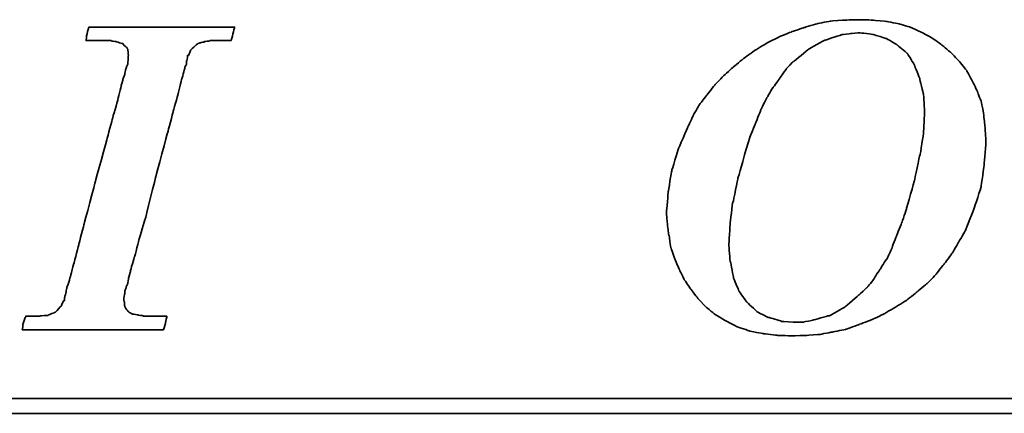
# Model space of a CAD drawing. Header units: millimetres. Extents: x -5 to 272, y 71 to 160.
# Tile 34 of 50: x 203 to 213, y 99 to 103. Entities that reach past the tile are written whole.
import ezdxf

# ---------------------------------------------------------------- set-up
doc = ezdxf.new("R2010")
doc.units = ezdxf.units.MM
doc.header["$LTSCALE"] = 0.15
doc.layers.add('DIM', color=4, linetype='CONTINUOUS')
doc.layers.add('layer 1', color=7, linetype='CONTINUOUS')

# ---------------------------------------------------------------- blocks, each defined once
blk = doc.blocks.new('TBI MOTION logo(完整正式版)')
at = {"layer": 'layer 1', "color": 22, "lineweight": 35}
for points, knots in [([(-11.34375, -6.98375), (-11.34375, -6.98375), (-10.91375, -7.43875), (-10.91375, -7.43875), (-10.91375, -7.43875), (-10.91375, -7.43875), (-10.38625, -7.87125), (-10.38625, -7.87125), (-10.38625, -7.87125), (-10.38625, -7.87125), (-9.81125, -8.20375), (-9.81125, -8.20375), (-9.81125, -8.20375), (-9.81125, -8.20375), (-9.21125, -8.51875), (-9.21125, -8.51875), (-9.21125, -8.51875), (-9.21125, -8.51875), (-8.51625, -8.75875), (-8.51625, -8.75875), (-8.51625, -8.75875), (-8.51625, -8.75875), (-7.77125, -8.90375), (-7.77125, -8.90375), (-7.77125, -8.90375), (-7.77125, -8.90375), (-6.97875, -8.99875), (-6.97875, -8.99875), (-6.97875, -8.99875), (-6.97875, -8.99875), (-6.14125, -9.02375), (-6.14125, -9.02375), (-6.14125, -9.02375), (-6.14125, -9.02375), (-5.37125, -8.99875), (-5.37125, -8.99875), (-5.37125, -8.99875), (-5.37125, -8.99875), (-4.65375, -8.94875), (-4.65375, -8.94875), (-4.65375, -8.94875), (-4.65375, -8.94875), (-3.93375, -8.80625), (-3.93375, -8.80625), (-3.93375, -8.80625), (-3.93375, -8.80625), (-3.21375, -8.66375), (-3.21375, -8.66375), (-3.21375, -8.66375), (-3.21375, -8.66375), (-2.49375, -8.39875), (-2.49375, -8.39875), (-2.49375, -8.39875), (-2.49375, -8.39875), (-1.79875, -8.13375), (-1.79875, -8.13375), (-1.79875, -8.13375), (-1.79875, -8.13375), (-1.17375, -7.84375), (-1.17375, -7.84375), (-1.17375, -7.84375), (-1.17375, -7.84375), (-0.52375, -7.46375), (-0.52375, -7.46375), (-0.52375, -7.46375), (-0.52375, -7.46375), (0.10124, -7.07875), (0.10124, -7.07875), (0.10124, -7.07875), (0.10124, -7.07875), (0.67625, -6.62375), (0.67625, -6.62375), (0.67625, -6.62375), (0.67625, -6.62375), (1.24874, -6.14375), (1.24874, -6.14375), (1.24874, -6.14375), (1.24874, -6.14375), (1.72874, -5.64125), (1.72874, -5.64125), (1.72874, -5.64125), (1.72874, -5.64125), (2.18624, -5.06375), (2.18624, -5.06375), (2.18624, -5.06375), (2.18624, -5.06375), (2.61625, -4.48874), (2.61625, -4.48874), (2.61625, -4.48874), (2.61625, -4.48874), (3.00125, -3.83874), (3.00125, -3.83874), (3.00125, -3.83874), (3.00125, -3.83874), (3.36124, -3.21374), (3.36124, -3.21374), (3.36124, -3.21374), (3.36124, -3.21374), (3.84374, -1.99125), (3.84374, -1.99125), (3.84374, -1.99125), (3.84374, -1.99125), (4.22625, -0.81875), (4.22625, -0.81875), (4.22625, -0.81875), (4.22625, -0.81875), (4.39125, 0.45624), (4.39125, 0.45624), (4.39125, 0.45624), (4.39125, 0.45624), (4.48874, 1.70124), (4.48874, 1.70124), (4.48874, 1.70124), (4.48874, 1.70124), (4.43874, 2.44625), (4.43874, 2.44625), (4.43874, 2.44625), (4.43874, 2.44625), (4.36874, 3.14125), (4.36874, 3.14125), (4.36874, 3.14125), (4.36874, 3.14125), (4.25125, 3.81125), (4.25125, 3.81125), (4.25125, 3.81125), (4.25125, 3.81125), (4.03124, 4.41125), (4.03124, 4.41125), (4.03124, 4.41125), (4.03124, 4.41125), (3.74374, 5.01125), (3.74374, 5.01125), (3.74374, 5.01125), (3.74374, 5.01125), (3.43124, 5.58875), (3.43124, 5.58875), (3.43124, 5.58875), (3.43124, 5.58875), (3.02625, 6.09125), (3.02625, 6.09125), (3.02625, 6.09125), (3.02625, 6.09125), (2.59374, 6.54875), (2.59374, 6.54875), (2.59374, 6.54875), (2.59374, 6.54875), (2.09124, 6.98125), (2.09124, 6.98125), (2.09124, 6.98125), (2.09124, 6.98125), (1.56124, 7.36625), (1.56124, 7.36625), (1.56124, 7.36625), (1.56124, 7.36625), (0.98624, 7.67625), (0.98624, 7.67625), (0.98624, 7.67625), (0.98624, 7.67625), (0.38624, 7.96375), (0.38624, 7.96375), (0.38624, 7.96375), (0.38624, 7.96375), (-0.25875, 8.15625), (-0.25875, 8.15625), (-0.25875, 8.15625), (-0.25875, 8.15625), (-0.98125, 8.30125), (-0.98125, 8.30125), (-0.98125, 8.30125), (-0.98125, 8.30125), (-1.70124, 8.37125), (-1.70124, 8.37125), (-1.70124, 8.37125), (-1.70124, 8.37125), (-2.49375, 8.39624), (-2.49375, 8.39624), (-2.49375, 8.39624), (-2.49375, 8.39624), (-3.28625, 8.37125), (-3.28625, 8.37125), (-3.28625, 8.37125), (-3.28625, 8.37125), (-4.05125, 8.32125), (-4.05125, 8.32125), (-4.05125, 8.32125), (-4.05125, 8.32125), (-4.77375, 8.18125), (-4.77375, 8.18125), (-4.77375, 8.18125), (-4.77375, 8.18125), (-5.51625, 7.96375), (-5.51625, 7.96375), (-5.51625, 7.96375), (-5.51625, 7.96375), (-6.21125, 7.72625), (-6.21125, 7.72625), (-6.21125, 7.72625), (-6.21125, 7.72625), (-6.92875, 7.43625), (-6.92875, 7.43625), (-6.92875, 7.43625), (-6.92875, 7.43625), (-7.57875, 7.10125), (-7.57875, 7.10125), (-7.57875, 7.10125), (-7.57875, 7.10125), (-8.24875, 6.69125), (-8.24875, 6.69125), (-8.24875, 6.69125), (-8.24875, 6.69125), (-8.84875, 6.26125), (-8.84875, 6.26125), (-8.84875, 6.26125), (-8.84875, 6.26125), (-9.42625, 5.78125), (-9.42625, 5.78125), (-9.42625, 5.78125), (-9.42625, 5.78125), (-9.95375, 5.30125), (-9.95375, 5.30125), (-9.95375, 5.30125), (-9.95375, 5.30125), (-10.43375, 4.79624), (-10.43375, 4.79624), (-10.43375, 4.79624), (-10.43375, 4.79624), (-10.88875, 4.22125), (-10.88875, 4.22125), (-10.88875, 4.22125), (-10.88875, 4.22125), (-11.29875, 3.69375), (-11.29875, 3.69375), (-11.29875, 3.69375), (-11.29875, 3.69375), (-11.63375, 3.09125), (-11.63375, 3.09125), (-11.63375, 3.09125), (-11.63375, 3.09125), (-11.91875, 2.49625), (-11.91875, 2.49625), (-11.91875, 2.49625), (-11.91875, 2.49625), (-12.44875, 1.24625), (-12.44875, 1.24625), (-12.44875, 1.24625), (-12.44875, 1.24625), (-12.80875, 0.06874), (-12.80875, 0.06874), (-12.80875, 0.06874), (-12.80875, 0.06874), (-12.99875, -1.07875), (-12.99875, -1.07875), (-12.99875, -1.07875), (-12.99875, -1.07875), (-13.09375, -2.18375), (-13.09375, -2.18375), (-13.09375, -2.18375), (-13.09375, -2.18375), (-13.04875, -2.85375), (-13.04875, -2.85375), (-13.04875, -2.85375), (-13.04875, -2.85375), (-12.97375, -3.50375), (-12.97375, -3.50375), (-12.97375, -3.50375), (-12.97375, -3.50375), (-12.95375, -3.50375), (-12.95375, -3.50375), (-12.95375, -3.50375), (-12.95375, -3.50375), (-12.85375, -4.17375), (-12.85375, -4.17375), (-12.85375, -4.17375), (-12.85375, -4.17375), (-12.63875, -4.77624), (-12.63875, -4.77624), (-12.63875, -4.77624), (-12.63875, -4.77624), (-12.39875, -5.35125), (-12.39875, -5.35125), (-12.39875, -5.35125), (-12.39875, -5.35125), (-12.11375, -5.92875), (-12.11375, -5.92875), (-12.11375, -5.92875), (-12.11375, -5.92875), (-11.75375, -6.45375), (-11.75375, -6.45375), (-11.75375, -6.45375), (-11.75375, -6.45375), (-11.34375, -6.98375), (-11.34375, -6.98375)], [0, 0, 0, 0, 0.01369863, 0.01369863, 0.01369863, 0.01369864, 0.02739726, 0.02739726, 0.02739726, 0.02739727, 0.04109589, 0.04109589, 0.04109589, 0.0410959, 0.05479452, 0.05479452, 0.05479452, 0.05479453, 0.06849315, 0.06849315, 0.06849315, 0.06849316, 0.08219178, 0.08219178, 0.08219178, 0.08219179, 0.09589041, 0.09589041, 0.09589041, 0.09589042, 0.10958904, 0.10958904, 0.10958904, 0.10958905, 0.12328767, 0.12328767, 0.12328767, 0.12328768, 0.1369863, 0.1369863, 0.1369863, 0.13698631, 0.15068493, 0.15068493, 0.15068493, 0.15068494, 0.16438356, 0.16438356, 0.16438356, 0.16438357, 0.17808219, 0.17808219, 0.17808219, 0.1780822, 0.19178082, 0.19178082, 0.19178082, 0.19178083, 0.20547945, 0.20547945, 0.20547945, 0.20547946, 0.21917808, 0.21917808, 0.21917808, 0.21917809, 0.23287671, 0.23287671, 0.23287671, 0.23287672, 0.24657534, 0.24657534, 0.24657534, 0.24657535, 0.26027397, 0.26027397, 0.26027397, 0.26027398, 0.2739726, 0.2739726, 0.2739726, 0.27397261, 0.28767123, 0.28767123, 0.28767123, 0.28767124, 0.30136986, 0.30136986, 0.30136986, 0.30136987, 0.31506849, 0.31506849, 0.31506849, 0.3150685, 0.32876712, 0.32876712, 0.32876712, 0.32876713, 0.34246575, 0.34246575, 0.34246575, 0.34246576, 0.35616438, 0.35616438, 0.35616438, 0.35616439, 0.36986301, 0.36986301, 0.36986301, 0.36986302, 0.38356164, 0.38356164, 0.38356164, 0.38356165, 0.39726027, 0.39726027, 0.39726027, 0.39726028, 0.4109589, 0.4109589, 0.4109589, 0.41095891, 0.42465753, 0.42465753, 0.42465753, 0.42465754, 0.43835616, 0.43835616, 0.43835616, 0.43835617, 0.45205479, 0.45205479, 0.45205479, 0.4520548, 0.46575342, 0.46575342, 0.46575342, 0.46575343, 0.47945205, 0.47945205, 0.47945205, 0.47945206, 0.49315068, 0.49315068, 0.49315068, 0.49315069, 0.50684932, 0.50684932, 0.50684932, 0.50684933, 0.52054795, 0.52054795, 0.52054795, 0.52054796, 0.53424658, 0.53424658, 0.53424658, 0.53424659, 0.54794521, 0.54794521, 0.54794521, 0.54794522, 0.56164384, 0.56164384, 0.56164384, 0.56164385, 0.57534247, 0.57534247, 0.57534247, 0.57534248, 0.5890411, 0.5890411, 0.5890411, 0.58904111, 0.60273973, 0.60273973, 0.60273973, 0.60273974, 0.61643836, 0.61643836, 0.61643836, 0.61643837, 0.63013699, 0.63013699, 0.63013699, 0.630137, 0.64383562, 0.64383562, 0.64383562, 0.64383563, 0.65753425, 0.65753425, 0.65753425, 0.65753426, 0.67123288, 0.67123288, 0.67123288, 0.67123289, 0.68493151, 0.68493151, 0.68493151, 0.68493152, 0.69863014, 0.69863014, 0.69863014, 0.69863015, 0.71232877, 0.71232877, 0.71232877, 0.71232878, 0.7260274, 0.7260274, 0.7260274, 0.72602741, 0.73972603, 0.73972603, 0.73972603, 0.73972604, 0.75342466, 0.75342466, 0.75342466, 0.75342467, 0.76712329, 0.76712329, 0.76712329, 0.7671233, 0.78082192, 0.78082192, 0.78082192, 0.78082193, 0.79452055, 0.79452055, 0.79452055, 0.79452056, 0.80821918, 0.80821918, 0.80821918, 0.80821919, 0.82191781, 0.82191781, 0.82191781, 0.82191782, 0.83561644, 0.83561644, 0.83561644, 0.83561645, 0.84931507, 0.84931507, 0.84931507, 0.84931508, 0.8630137, 0.8630137, 0.8630137, 0.86301371, 0.87671233, 0.87671233, 0.87671233, 0.87671234, 0.89041096, 0.89041096, 0.89041096, 0.89041097, 0.90410959, 0.90410959, 0.90410959, 0.9041096, 0.91780822, 0.91780822, 0.91780822, 0.91780823, 0.93150685, 0.93150685, 0.93150685, 0.93150686, 0.94520548, 0.94520548, 0.94520548, 0.94520549, 0.95890411, 0.95890411, 0.95890411, 0.95890412, 0.97260274, 0.97260274, 0.97260274, 0.97260275, 0.98630137, 0.98630137, 0.98630137, 0.98630138, 1, 1, 1, 1]), ([(-40.59125, -7.94375), (-40.59125, -7.94375), (-40.97375, -7.94375), (-40.97375, -7.94375), (-40.97375, -7.94375), (-40.97375, -7.94375), (-41.38125, -7.94375), (-41.38125, -7.94375), (-41.38125, -7.94375), (-41.38125, -7.94375), (-41.54875, -7.94375), (-41.54875, -7.94375), (-41.54875, -7.94375), (-41.54875, -7.94375), (-41.59875, -7.94375), (-41.59875, -7.94375), (-41.59875, -7.94375), (-41.59875, -7.94375), (-41.88375, -7.94375), (-41.88375, -7.94375), (-41.88375, -7.94375), (-41.88375, -7.94375), (-41.90875, -7.91875), (-41.90875, -7.91875), (-41.90875, -7.91875), (-41.90875, -7.91875), (-42.19875, -7.87125), (-42.19875, -7.87125), (-42.19875, -7.87125), (-42.19875, -7.87125), (-42.43875, -7.82375), (-42.43875, -7.82375), (-42.43875, -7.82375), (-42.43875, -7.82375), (-42.45875, -7.82375), (-42.45875, -7.82375), (-42.45875, -7.82375), (-42.45875, -7.82375), (-42.48625, -7.82375), (-42.48625, -7.82375), (-42.48625, -7.82375), (-42.48625, -7.82375), (-42.67625, -7.72375), (-42.67625, -7.72375), (-42.67625, -7.72375), (-42.67625, -7.72375), (-42.70125, -7.70375), (-42.70125, -7.70375), (-42.70125, -7.70375), (-42.70125, -7.70375), (-42.72375, -7.67875), (-42.72375, -7.67875), (-42.72375, -7.67875), (-42.72375, -7.67875), (-42.86875, -7.48875), (-42.86875, -7.48875), (-42.86875, -7.48875), (-42.86875, -7.48875), (-42.89375, -7.43875), (-42.89375, -7.43875), (-42.89375, -7.43875), (-42.89375, -7.43875), (-42.91875, -7.38875), (-42.91875, -7.38875), (-42.91875, -7.38875), (-42.91875, -7.38875), (-42.93875, -7.12875), (-42.93875, -7.12875), (-42.93875, -7.12875), (-42.93875, -7.12875), (-42.96375, -7.10375), (-42.96375, -7.10375), (-42.96375, -7.10375), (-42.96375, -7.10375), (-42.96375, -7.05375), (-42.96375, -7.05375), (-42.96375, -7.05375), (-42.96375, -7.05375), (-42.96375, -7.00875), (-42.96375, -7.00875), (-42.96375, -7.00875), (-42.96375, -7.00875), (-42.91875, -6.69625), (-42.91875, -6.69625), (-42.91875, -6.69625), (-42.91875, -6.69625), (-42.91875, -6.62375), (-42.91875, -6.62375), (-42.91875, -6.62375), (-42.91875, -6.62375), (-42.91875, -6.59625), (-42.91875, -6.59625), (-42.91875, -6.59625), (-42.91875, -6.59625), (-42.91875, -6.57375), (-42.91875, -6.57375), (-42.91875, -6.57375), (-42.91875, -6.57375), (-42.91875, -6.52875), (-42.91875, -6.52875), (-42.91875, -6.52875), (-42.91875, -6.52875), (-42.89375, -6.50375), (-42.89375, -6.50375), (-42.89375, -6.50375), (-42.89375, -6.50375), (-42.84375, -6.38375), (-42.84375, -6.38375), (-42.84375, -6.38375), (-42.84375, -6.38375), (-42.84375, -6.35875), (-42.84375, -6.35875), (-42.84375, -6.35875), (-42.84375, -6.35875), (-42.74625, -6.14375), (-42.74625, -6.14375), (-42.74625, -6.14375), (-42.74625, -6.14375), (-42.70125, -5.85375), (-42.70125, -5.85375), (-42.70125, -5.85375), (-42.70125, -5.85375), (-42.60375, -5.47125), (-42.60375, -5.47125), (-42.60375, -5.47125), (-42.60375, -5.47125), (-42.60375, -5.44875), (-42.60375, -5.44875), (-42.60375, -5.44875), (-42.60375, -5.44875), (-42.38875, -4.67875), (-42.38875, -4.67875), (-42.38875, -4.67875), (-42.38875, -4.67875), (-42.36375, -4.65375), (-42.36375, -4.65375), (-42.36375, -4.65375), (-42.36375, -4.65375), (-42.12375, -3.69625), (-42.12375, -3.69625), (-42.12375, -3.69625), (-42.12375, -3.69625), (-42.12375, -3.67374), (-42.12375, -3.67374), (-42.12375, -3.67374), (-42.12375, -3.67374), (-41.78875, -2.59374), (-41.78875, -2.59374), (-41.78875, -2.59374), (-41.78875, -2.59374), (-41.18875, -0.19375), (-41.18875, -0.19375), (-41.18875, -0.19375), (-41.18875, -0.19375), (-40.54375, 2.20624), (-40.54375, 2.20624), (-40.54375, 2.20624), (-40.54375, 2.20624), (-40.25375, 3.30875), (-40.25375, 3.30875), (-40.25375, 3.30875), (-40.25375, 3.30875), (-39.98875, 4.27125), (-39.98875, 4.27125), (-39.98875, 4.27125), (-39.98875, 4.27125), (-39.77375, 5.13125), (-39.77375, 5.13125), (-39.77375, 5.13125), (-39.77375, 5.13125), (-39.67875, 5.47125), (-39.67875, 5.47125), (-39.67875, 5.47125), (-39.67875, 5.47125), (-39.60375, 5.75625), (-39.60375, 5.75625), (-39.60375, 5.75625), (-39.60375, 5.75625), (-39.60375, 5.78125), (-39.60375, 5.78125), (-39.60375, 5.78125), (-39.60375, 5.78125), (-39.50875, 5.97125), (-39.50875, 5.97125), (-39.50875, 5.97125), (-39.50875, 5.97125), (-39.50875, 6.13875), (-39.50875, 6.13875), (-39.50875, 6.13875), (-39.50875, 6.13875), (-39.48625, 6.16625), (-39.48625, 6.16625), (-39.48625, 6.16625), (-39.48625, 6.16625), (-39.46125, 6.28625), (-39.46125, 6.28625), (-39.46125, 6.28625), (-39.46125, 6.28625), (-39.46125, 6.42625), (-39.46125, 6.42625), (-39.46125, 6.42625), (-39.46125, 6.42625), (-39.41375, 6.42625), (-39.41375, 6.42625), (-39.41375, 6.42625), (-39.41375, 6.42625), (-39.29375, 6.69125), (-39.29375, 6.69125), (-39.29375, 6.69125), (-39.29375, 6.69125), (-39.26875, 6.74125), (-39.26875, 6.74125), (-39.26875, 6.74125), (-39.26875, 6.74125), (-39.24375, 6.76625), (-39.24375, 6.76625), (-39.24375, 6.76625), (-39.24375, 6.76625), (-38.98375, 7.00624), (-38.98375, 7.00624), (-38.98375, 7.00624), (-38.98375, 7.00624), (-38.95625, 7.02624), (-38.95625, 7.02624), (-38.95625, 7.02624), (-38.95625, 7.02624), (-38.78875, 7.12624), (-38.78875, 7.12624), (-38.78875, 7.12624), (-38.78875, 7.12624), (-38.76375, 7.12624), (-38.76375, 7.12624), (-38.76375, 7.12624), (-38.76375, 7.12624), (-38.74375, 7.12624), (-38.74375, 7.12624), (-38.74375, 7.12624), (-38.74375, 7.12624), (-38.52875, 7.17125), (-38.52875, 7.17125), (-38.52875, 7.17125), (-38.52875, 7.17125), (-38.52875, 7.19624), (-38.52875, 7.19624), (-38.52875, 7.19624), (-38.52875, 7.19624), (-38.50375, 7.19624), (-38.50375, 7.19624), (-38.50375, 7.19624), (-38.50375, 7.19624), (-38.26125, 7.21875), (-38.26125, 7.21875), (-38.26125, 7.21875), (-38.26125, 7.21875), (-38.23875, 7.24624), (-38.23875, 7.24624), (-38.23875, 7.24624), (-38.23875, 7.24624), (-38.21625, 7.24624), (-38.21625, 7.24624), (-38.21625, 7.24624), (-38.21625, 7.24624), (-38.18875, 7.24624), (-38.18875, 7.24624), (-38.18875, 7.24624), (-38.18875, 7.24624), (-37.90375, 7.24624), (-37.90375, 7.24624), (-37.90375, 7.24624), (-37.90375, 7.24624), (-37.85375, 7.24624), (-37.85375, 7.24624), (-37.85375, 7.24624), (-37.85375, 7.24624), (-37.75875, 7.24624), (-37.75875, 7.24624), (-37.75875, 7.24624), (-37.75875, 7.24624), (-37.42375, 7.24624), (-37.42375, 7.24624), (-37.42375, 7.24624), (-37.42375, 7.24624), (-37.08875, 7.24624), (-37.08875, 7.24624), (-37.08875, 7.24624), (-37.08875, 7.24624), (-37.06375, 7.24624), (-37.06375, 7.24624), (-37.06375, 7.24624), (-37.06375, 7.24624), (-37.06375, 7.26624), (-37.06375, 7.26624), (-37.06375, 7.26624), (-37.06375, 7.26624), (-37.03875, 7.29125), (-37.03875, 7.29125), (-37.03875, 7.29125), (-37.03875, 7.29125), (-37.03875, 7.31625), (-37.03875, 7.31625), (-37.03875, 7.31625), (-37.03875, 7.31625), (-36.94125, 7.67625), (-36.94125, 7.67625), (-36.94125, 7.67625), (-36.94125, 7.67625), (-36.86875, 7.98625), (-36.86875, 7.98625), (-36.86875, 7.98625), (-36.86875, 7.98625), (-36.98875, 7.98625), (-36.98875, 7.98625), (-36.98875, 7.98625), (-36.98875, 7.98625), (-37.42375, 7.98625), (-37.42375, 7.98625), (-37.42375, 7.98625), (-37.42375, 7.98625), (-37.94875, 7.98625), (-37.94875, 7.98625), (-37.94875, 7.98625), (-37.94875, 7.98625), (-38.57375, 7.98625), (-38.57375, 7.98625), (-38.57375, 7.98625), (-38.57375, 7.98625), (-39.29375, 7.98625), (-39.29375, 7.98625), (-39.29375, 7.98625), (-39.29375, 7.98625), (-40.82875, 7.98625), (-40.82875, 7.98625), (-40.82875, 7.98625), (-40.82875, 7.98625), (-42.36375, 7.98625), (-42.36375, 7.98625), (-42.36375, 7.98625), (-42.36375, 7.98625), (-43.08375, 7.98625), (-43.08375, 7.98625), (-43.08375, 7.98625), (-43.08375, 7.98625), (-43.70875, 7.98625), (-43.70875, 7.98625), (-43.70875, 7.98625), (-43.70875, 7.98625), (-44.23375, 7.98625), (-44.23375, 7.98625), (-44.23375, 7.98625), (-44.23375, 7.98625), (-44.66875, 7.98625), (-44.66875, 7.98625), (-44.66875, 7.98625), (-44.66875, 7.98625), (-44.88375, 7.98625), (-44.88375, 7.98625), (-44.88375, 7.98625), (-44.88375, 7.98625), (-44.90875, 7.94125), (-44.90875, 7.94125), (-44.90875, 7.94125), (-44.90875, 7.94125), (-44.90875, 7.91625), (-44.90875, 7.91625), (-44.90875, 7.91625), (-44.90875, 7.91625), (-45.00375, 7.55625), (-45.00375, 7.55625), (-45.00375, 7.55625), (-45.00375, 7.55625), (-45.05375, 7.24624), (-45.05375, 7.24624), (-45.05375, 7.24624), (-45.05375, 7.24624), (-44.61875, 7.24624), (-44.61875, 7.24624), (-44.61875, 7.24624), (-44.61875, 7.24624), (-44.11375, 7.24624), (-44.11375, 7.24624), (-44.11375, 7.24624), (-44.11375, 7.24624), (-43.99375, 7.24624), (-43.99375, 7.24624), (-43.99375, 7.24624), (-43.99375, 7.24624), (-43.94625, 7.24624), (-43.94625, 7.24624), (-43.94625, 7.24624), (-43.94625, 7.24624), (-43.92374, 7.24624), (-43.92374, 7.24624), (-43.92374, 7.24624), (-43.92374, 7.24624), (-43.65875, 7.24624), (-43.65875, 7.24624), (-43.65875, 7.24624), (-43.65875, 7.24624), (-43.63875, 7.21875), (-43.63875, 7.21875), (-43.63875, 7.21875), (-43.63875, 7.21875), (-43.46875, 7.19624), (-43.46875, 7.19624), (-43.46875, 7.19624), (-43.46875, 7.19624), (-43.39875, 7.19624), (-43.39875, 7.19624), (-43.39875, 7.19624), (-43.39875, 7.19624), (-43.37125, 7.17125), (-43.37125, 7.17125), (-43.37125, 7.17125), (-43.37125, 7.17125), (-43.34875, 7.17125), (-43.34875, 7.17125), (-43.34875, 7.17125), (-43.34875, 7.17125), (-43.20375, 7.12624), (-43.20375, 7.12624), (-43.20375, 7.12624), (-43.20375, 7.12624), (-43.05875, 7.07624), (-43.05875, 7.07624), (-43.05875, 7.07624), (-43.05875, 7.07624), (-43.01375, 7.07624), (-43.01375, 7.07624), (-43.01375, 7.07624), (-43.01375, 7.07624), (-42.98875, 7.02624), (-42.98875, 7.02624), (-42.98875, 7.02624), (-42.98875, 7.02624), (-42.79875, 6.86125), (-42.79875, 6.86125), (-42.79875, 6.86125), (-42.79875, 6.86125), (-42.77375, 6.81125), (-42.77375, 6.81125), (-42.77375, 6.81125), (-42.77375, 6.81125), (-42.74625, 6.76625), (-42.74625, 6.76625), (-42.74625, 6.76625), (-42.74625, 6.76625), (-42.72375, 6.47625), (-42.72375, 6.47625), (-42.72375, 6.47625), (-42.72375, 6.47625), (-42.70125, 6.45124), (-42.70125, 6.45124), (-42.70125, 6.45124), (-42.70125, 6.45124), (-42.70125, 6.42625), (-42.70125, 6.42625), (-42.70125, 6.42625), (-42.70125, 6.42625), (-42.72375, 6.40625), (-42.72375, 6.40625), (-42.72375, 6.40625), (-42.72375, 6.40625), (-42.74625, 5.97125), (-42.74625, 5.97125), (-42.74625, 5.97125), (-42.74625, 5.97125), (-42.74625, 5.94625), (-42.74625, 5.94625), (-42.74625, 5.94625), (-42.74625, 5.94625), (-42.74625, 5.92625), (-42.74625, 5.92625), (-42.74625, 5.92625), (-42.74625, 5.92625), (-42.77375, 5.87625), (-42.77375, 5.87625), (-42.77375, 5.87625), (-42.77375, 5.87625), (-42.81875, 5.80625), (-42.81875, 5.80625), (-42.81875, 5.80625), (-42.81875, 5.80625), (-42.86875, 5.63625), (-42.86875, 5.63625), (-42.86875, 5.63625), (-42.86875, 5.63625), (-42.91875, 5.39625), (-42.91875, 5.39625), (-42.91875, 5.39625), (-42.91875, 5.39625), (-42.91875, 5.37124), (-42.91875, 5.37124), (-42.91875, 5.37124), (-42.91875, 5.37124), (-43.01375, 5.10874), (-43.01375, 5.10874), (-43.01375, 5.10874), (-43.01375, 5.10874), (-43.10875, 4.77124), (-43.10875, 4.77124), (-43.10875, 4.77124), (-43.10875, 4.77124), (-43.29875, 3.95625), (-43.29875, 3.95625), (-43.29875, 3.95625), (-43.29875, 3.95625), (-43.58875, 2.95125), (-43.58875, 2.95125), (-43.58875, 2.95125), (-43.58875, 2.95125), (-43.87375, 1.87125), (-43.87375, 1.87125), (-43.87375, 1.87125), (-43.87375, 1.87125), (-44.52625, -0.50374), (-44.52625, -0.50374), (-44.52625, -0.50374), (-44.52625, -0.50374), (-45.14875, -2.85375), (-45.14875, -2.85375), (-45.14875, -2.85375), (-45.14875, -2.85375), (-45.43375, -3.95875), (-45.43375, -3.95875), (-45.43375, -3.95875), (-45.43375, -3.95875), (-45.69875, -4.96875), (-45.69875, -4.96875), (-45.69875, -4.96875), (-45.69875, -4.96875), (-45.91375, -5.78375), (-45.91375, -5.78375), (-45.91375, -5.78375), (-45.91375, -5.78375), (-46.01375, -6.11875), (-46.01375, -6.11875), (-46.01375, -6.11875), (-46.01375, -6.11875), (-46.01375, -6.14375), (-46.01375, -6.14375), (-46.01375, -6.14375), (-46.01375, -6.14375), (-46.10875, -6.40875), (-46.10875, -6.40875), (-46.10875, -6.40875), (-46.10875, -6.40875), (-46.15375, -6.64875), (-46.15375, -6.64875), (-46.15375, -6.64875), (-46.15375, -6.64875), (-46.20375, -6.83875), (-46.20375, -6.83875), (-46.20375, -6.83875), (-46.20375, -6.83875), (-46.22875, -6.93375), (-46.22875, -6.93375), (-46.22875, -6.93375), (-46.22875, -6.93375), (-46.22875, -7.07875), (-46.22875, -7.07875), (-46.22875, -7.07875), (-46.22875, -7.07875), (-46.27375, -7.07875), (-46.27375, -7.07875), (-46.27375, -7.07875), (-46.27375, -7.07875), (-46.39375, -7.34375), (-46.39375, -7.34375), (-46.39375, -7.34375), (-46.39375, -7.34375), (-46.39375, -7.36875), (-46.39375, -7.36875), (-46.39375, -7.36875), (-46.39375, -7.36875), (-46.42125, -7.38875), (-46.42125, -7.38875), (-46.42125, -7.38875), (-46.42125, -7.38875), (-46.68375, -7.67875), (-46.68375, -7.67875), (-46.68375, -7.67875), (-46.68375, -7.67875), (-46.70875, -7.70375), (-46.70875, -7.70375), (-46.70875, -7.70375), (-46.70875, -7.70375), (-46.75375, -7.72375), (-46.75375, -7.72375), (-46.75375, -7.72375), (-46.75375, -7.72375), (-47.08875, -7.87125), (-47.08875, -7.87125), (-47.08875, -7.87125), (-47.08875, -7.87125), (-47.11625, -7.87125), (-47.11625, -7.87125), (-47.11625, -7.87125), (-47.11625, -7.87125), (-47.13875, -7.89375), (-47.13875, -7.89375), (-47.13875, -7.89375), (-47.13875, -7.89375), (-47.56875, -7.91875), (-47.56875, -7.91875), (-47.56875, -7.91875), (-47.56875, -7.91875), (-47.59625, -7.94375), (-47.59625, -7.94375), (-47.59625, -7.94375), (-47.59625, -7.94375), (-47.64375, -7.94375), (-47.64375, -7.94375), (-47.64375, -7.94375), (-47.64375, -7.94375), (-47.73625, -7.94375), (-47.73625, -7.94375), (-47.73625, -7.94375), (-47.73625, -7.94375), (-48.07375, -7.94375), (-48.07375, -7.94375), (-48.07375, -7.94375), (-48.07375, -7.94375), (-48.36125, -7.94375), (-48.36125, -7.94375), (-48.36125, -7.94375), (-48.36125, -7.94375), (-48.36125, -7.96625), (-48.36125, -7.96625), (-48.36125, -7.96625), (-48.36125, -7.96625), (-48.36125, -7.99125), (-48.36125, -7.99125), (-48.36125, -7.99125), (-48.36125, -7.99125), (-48.38875, -8.01375), (-48.38875, -8.01375), (-48.38875, -8.01375), (-48.38875, -8.01375), (-48.50875, -8.34875), (-48.50875, -8.34875), (-48.50875, -8.34875), (-48.50875, -8.34875), (-48.55375, -8.68625), (-48.55375, -8.68625), (-48.55375, -8.68625), (-48.55375, -8.68625), (-48.45875, -8.68625), (-48.45875, -8.68625), (-48.45875, -8.68625), (-48.45875, -8.68625), (-48.07375, -8.68625), (-48.07375, -8.68625), (-48.07375, -8.68625), (-48.07375, -8.68625), (-47.52375, -8.68625), (-47.52375, -8.68625), (-47.52375, -8.68625), (-47.52375, -8.68625), (-46.92375, -8.68625), (-46.92375, -8.68625), (-46.92375, -8.68625), (-46.92375, -8.68625), (-46.25375, -8.68625), (-46.25375, -8.68625), (-46.25375, -8.68625), (-46.25375, -8.68625), (-46.20375, -8.68625), (-46.20375, -8.68625), (-46.20375, -8.68625), (-46.20375, -8.68625), (-44.71375, -8.68625), (-44.71375, -8.68625), (-44.71375, -8.68625), (-44.71375, -8.68625), (-43.22875, -8.68625), (-43.22875, -8.68625), (-43.22875, -8.68625), (-43.22875, -8.68625), (-42.55875, -8.68625), (-42.55875, -8.68625), (-42.55875, -8.68625), (-42.55875, -8.68625), (-42.50875, -8.68625), (-42.50875, -8.68625), (-42.50875, -8.68625), (-42.50875, -8.68625), (-41.93375, -8.68625), (-41.93375, -8.68625), (-41.93375, -8.68625), (-41.93375, -8.68625), (-41.38125, -8.68625), (-41.38125, -8.68625), (-41.38125, -8.68625), (-41.38125, -8.68625), (-40.97375, -8.68625), (-40.97375, -8.68625), (-40.97375, -8.68625), (-40.97375, -8.68625), (-40.78125, -8.68625), (-40.78125, -8.68625), (-40.78125, -8.68625), (-40.78125, -8.68625), (-40.78125, -8.63875), (-40.78125, -8.63875), (-40.78125, -8.63875), (-40.78125, -8.63875), (-40.75875, -8.63875), (-40.75875, -8.63875), (-40.75875, -8.63875), (-40.75875, -8.63875), (-40.66375, -8.27875), (-40.66375, -8.27875), (-40.66375, -8.27875), (-40.66375, -8.27875), (-40.59125, -7.94375), (-40.59125, -7.94375)], [0, 0, 0, 0, 0.00558659, 0.00558659, 0.00558659, 0.0055866, 0.01117318, 0.01117318, 0.01117318, 0.01117319, 0.01675978, 0.01675978, 0.01675978, 0.01675979, 0.02234637, 0.02234637, 0.02234637, 0.02234638, 0.02793296, 0.02793296, 0.02793296, 0.02793297, 0.03351955, 0.03351955, 0.03351955, 0.03351956, 0.03910615, 0.03910615, 0.03910615, 0.03910616, 0.04469274, 0.04469274, 0.04469274, 0.04469275, 0.05027933, 0.05027933, 0.05027933, 0.05027934, 0.05586592, 0.05586592, 0.05586592, 0.05586593, 0.06145251, 0.06145251, 0.06145251, 0.06145252, 0.06703911, 0.06703911, 0.06703911, 0.06703912, 0.0726257, 0.0726257, 0.0726257, 0.07262571, 0.07821229, 0.07821229, 0.07821229, 0.0782123, 0.08379888, 0.08379888, 0.08379888, 0.08379889, 0.08938547, 0.08938547, 0.08938547, 0.08938548, 0.09497207, 0.09497207, 0.09497207, 0.09497208, 0.10055866, 0.10055866, 0.10055866, 0.10055867, 0.10614525, 0.10614525, 0.10614525, 0.10614526, 0.11173184, 0.11173184, 0.11173184, 0.11173185, 0.11731844, 0.11731844, 0.11731844, 0.11731845, 0.12290503, 0.12290503, 0.12290503, 0.12290504, 0.12849162, 0.12849162, 0.12849162, 0.12849163, 0.13407821, 0.13407821, 0.13407821, 0.13407822, 0.1396648, 0.1396648, 0.1396648, 0.13966481, 0.1452514, 0.1452514, 0.1452514, 0.14525141, 0.15083799, 0.15083799, 0.15083799, 0.150838, 0.15642458, 0.15642458, 0.15642458, 0.15642459, 0.16201117, 0.16201117, 0.16201117, 0.16201118, 0.16759777, 0.16759777, 0.16759777, 0.16759778, 0.17318436, 0.17318436, 0.17318436, 0.17318437, 0.17877095, 0.17877095, 0.17877095, 0.17877096, 0.18435754, 0.18435754, 0.18435754, 0.18435755, 0.18994413, 0.18994413, 0.18994413, 0.18994414, 0.19553073, 0.19553073, 0.19553073, 0.19553074, 0.20111732, 0.20111732, 0.20111732, 0.20111733, 0.20670391, 0.20670391, 0.20670391, 0.20670392, 0.2122905, 0.2122905, 0.2122905, 0.21229051, 0.21787709, 0.21787709, 0.21787709, 0.2178771, 0.22346369, 0.22346369, 0.22346369, 0.2234637, 0.22905028, 0.22905028, 0.22905028, 0.22905029, 0.23463687, 0.23463687, 0.23463687, 0.23463688, 0.24022346, 0.24022346, 0.24022346, 0.24022347, 0.24581006, 0.24581006, 0.24581006, 0.24581007, 0.25139665, 0.25139665, 0.25139665, 0.25139666, 0.25698324, 0.25698324, 0.25698324, 0.25698325, 0.26256983, 0.26256983, 0.26256983, 0.26256984, 0.26815642, 0.26815642, 0.26815642, 0.26815643, 0.27374302, 0.27374302, 0.27374302, 0.27374303, 0.27932961, 0.27932961, 0.27932961, 0.27932962, 0.2849162, 0.2849162, 0.2849162, 0.28491621, 0.29050279, 0.29050279, 0.29050279, 0.2905028, 0.29608939, 0.29608939, 0.29608939, 0.2960894, 0.30167598, 0.30167598, 0.30167598, 0.30167599, 0.30726257, 0.30726257, 0.30726257, 0.30726258, 0.31284916, 0.31284916, 0.31284916, 0.31284917, 0.31843575, 0.31843575, 0.31843575, 0.31843576, 0.32402235, 0.32402235, 0.32402235, 0.32402236, 0.32960894, 0.32960894, 0.32960894, 0.32960895, 0.33519553, 0.33519553, 0.33519553, 0.33519554, 0.34078212, 0.34078212, 0.34078212, 0.34078213, 0.34636872, 0.34636872, 0.34636872, 0.34636873, 0.35195531, 0.35195531, 0.35195531, 0.35195532, 0.3575419, 0.3575419, 0.3575419, 0.35754191, 0.36312849, 0.36312849, 0.36312849, 0.3631285, 0.36871508, 0.36871508, 0.36871508, 0.36871509, 0.37430168, 0.37430168, 0.37430168, 0.37430169, 0.37988827, 0.37988827, 0.37988827, 0.37988828, 0.38547486, 0.38547486, 0.38547486, 0.38547487, 0.39106145, 0.39106145, 0.39106145, 0.39106146, 0.39664804, 0.39664804, 0.39664804, 0.39664805, 0.40223464, 0.40223464, 0.40223464, 0.40223465, 0.40782123, 0.40782123, 0.40782123, 0.40782124, 0.41340782, 0.41340782, 0.41340782, 0.41340783, 0.41899441, 0.41899441, 0.41899441, 0.41899442, 0.42458101, 0.42458101, 0.42458101, 0.42458102, 0.4301676, 0.4301676, 0.4301676, 0.43016761, 0.43575419, 0.43575419, 0.43575419, 0.4357542, 0.44134078, 0.44134078, 0.44134078, 0.44134079, 0.44692737, 0.44692737, 0.44692737, 0.44692738, 0.45251397, 0.45251397, 0.45251397, 0.45251398, 0.45810056, 0.45810056, 0.45810056, 0.45810057, 0.46368715, 0.46368715, 0.46368715, 0.46368716, 0.46927374, 0.46927374, 0.46927374, 0.46927375, 0.47486034, 0.47486034, 0.47486034, 0.47486035, 0.48044693, 0.48044693, 0.48044693, 0.48044694, 0.48603352, 0.48603352, 0.48603352, 0.48603353, 0.49162011, 0.49162011, 0.49162011, 0.49162012, 0.4972067, 0.4972067, 0.4972067, 0.49720671, 0.5027933, 0.5027933, 0.5027933, 0.50279331, 0.50837989, 0.50837989, 0.50837989, 0.5083799, 0.51396648, 0.51396648, 0.51396648, 0.51396649, 0.51955307, 0.51955307, 0.51955307, 0.51955308, 0.52513966, 0.52513966, 0.52513966, 0.52513967, 0.53072626, 0.53072626, 0.53072626, 0.53072627, 0.53631285, 0.53631285, 0.53631285, 0.53631286, 0.54189944, 0.54189944, 0.54189944, 0.54189945, 0.54748603, 0.54748603, 0.54748603, 0.54748604, 0.55307263, 0.55307263, 0.55307263, 0.55307264, 0.55865922, 0.55865922, 0.55865922, 0.55865923, 0.56424581, 0.56424581, 0.56424581, 0.56424582, 0.5698324, 0.5698324, 0.5698324, 0.56983241, 0.57541899, 0.57541899, 0.57541899, 0.575419, 0.58100559, 0.58100559, 0.58100559, 0.5810056, 0.58659218, 0.58659218, 0.58659218, 0.58659219, 0.59217877, 0.59217877, 0.59217877, 0.59217878, 0.59776536, 0.59776536, 0.59776536, 0.59776537, 0.60335196, 0.60335196, 0.60335196, 0.60335197, 0.60893855, 0.60893855, 0.60893855, 0.60893856, 0.61452514, 0.61452514, 0.61452514, 0.61452515, 0.62011173, 0.62011173, 0.62011173, 0.62011174, 0.62569832, 0.62569832, 0.62569832, 0.62569833, 0.63128492, 0.63128492, 0.63128492, 0.63128493, 0.63687151, 0.63687151, 0.63687151, 0.63687152, 0.6424581, 0.6424581, 0.6424581, 0.64245811, 0.64804469, 0.64804469, 0.64804469, 0.6480447, 0.65363128, 0.65363128, 0.65363128, 0.65363129, 0.65921788, 0.65921788, 0.65921788, 0.65921789, 0.66480447, 0.66480447, 0.66480447, 0.66480448, 0.67039106, 0.67039106, 0.67039106, 0.67039107, 0.67597765, 0.67597765, 0.67597765, 0.67597766, 0.68156425, 0.68156425, 0.68156425, 0.68156426, 0.68715084, 0.68715084, 0.68715084, 0.68715085, 0.69273743, 0.69273743, 0.69273743, 0.69273744, 0.69832402, 0.69832402, 0.69832402, 0.69832403, 0.70391061, 0.70391061, 0.70391061, 0.70391062, 0.70949721, 0.70949721, 0.70949721, 0.70949722, 0.7150838, 0.7150838, 0.7150838, 0.71508381, 0.72067039, 0.72067039, 0.72067039, 0.7206704, 0.72625698, 0.72625698, 0.72625698, 0.72625699, 0.73184358, 0.73184358, 0.73184358, 0.73184359, 0.73743017, 0.73743017, 0.73743017, 0.73743018, 0.74301676, 0.74301676, 0.74301676, 0.74301677, 0.74860335, 0.74860335, 0.74860335, 0.74860336, 0.75418994, 0.75418994, 0.75418994, 0.75418995, 0.75977654, 0.75977654, 0.75977654, 0.75977655, 0.76536313, 0.76536313, 0.76536313, 0.76536314, 0.77094972, 0.77094972, 0.77094972, 0.77094973, 0.77653631, 0.77653631, 0.77653631, 0.77653632, 0.78212291, 0.78212291, 0.78212291, 0.78212292, 0.7877095, 0.7877095, 0.7877095, 0.78770951, 0.79329609, 0.79329609, 0.79329609, 0.7932961, 0.79888268, 0.79888268, 0.79888268, 0.79888269, 0.80446927, 0.80446927, 0.80446927, 0.80446928, 0.81005587, 0.81005587, 0.81005587, 0.81005588, 0.81564246, 0.81564246, 0.81564246, 0.81564247, 0.82122905, 0.82122905, 0.82122905, 0.82122906, 0.82681564, 0.82681564, 0.82681564, 0.82681565, 0.83240223, 0.83240223, 0.83240223, 0.83240224, 0.83798883, 0.83798883, 0.83798883, 0.83798884, 0.84357542, 0.84357542, 0.84357542, 0.84357543, 0.84916201, 0.84916201, 0.84916201, 0.84916202, 0.8547486, 0.8547486, 0.8547486, 0.85474861, 0.8603352, 0.8603352, 0.8603352, 0.86033521, 0.86592179, 0.86592179, 0.86592179, 0.8659218, 0.87150838, 0.87150838, 0.87150838, 0.87150839, 0.87709497, 0.87709497, 0.87709497, 0.87709498, 0.88268156, 0.88268156, 0.88268156, 0.88268157, 0.88826816, 0.88826816, 0.88826816, 0.88826817, 0.89385475, 0.89385475, 0.89385475, 0.89385476, 0.89944134, 0.89944134, 0.89944134, 0.89944135, 0.90502793, 0.90502793, 0.90502793, 0.90502794, 0.91061453, 0.91061453, 0.91061453, 0.91061454, 0.91620112, 0.91620112, 0.91620112, 0.91620113, 0.92178771, 0.92178771, 0.92178771, 0.92178772, 0.9273743, 0.9273743, 0.9273743, 0.92737431, 0.93296089, 0.93296089, 0.93296089, 0.9329609, 0.93854749, 0.93854749, 0.93854749, 0.9385475, 0.94413408, 0.94413408, 0.94413408, 0.94413409, 0.94972067, 0.94972067, 0.94972067, 0.94972068, 0.95530726, 0.95530726, 0.95530726, 0.95530727, 0.96089385, 0.96089385, 0.96089385, 0.96089386, 0.96648045, 0.96648045, 0.96648045, 0.96648046, 0.97206704, 0.97206704, 0.97206704, 0.97206705, 0.97765363, 0.97765363, 0.97765363, 0.97765364, 0.98324022, 0.98324022, 0.98324022, 0.98324023, 0.98882682, 0.98882682, 0.98882682, 0.98882683, 0.99441341, 0.99441341, 0.99441341, 0.99441342, 1, 1, 1, 1]), ([(-8.77875, 1.03124), (-8.77875, 1.03124), (-8.51625, 1.89625), (-8.51625, 1.89625), (-8.51625, 1.89625), (-8.51625, 1.89625), (-8.20375, 2.66375), (-8.20375, 2.66375), (-8.20375, 2.66375), (-8.20375, 2.66375), (-7.91625, 3.38125), (-7.91625, 3.38125), (-7.91625, 3.38125), (-7.91625, 3.38125), (-7.91625, 3.40624), (-7.91625, 3.40624), (-7.91625, 3.40624), (-7.91625, 3.40624), (-7.57875, 4.07624), (-7.57875, 4.07624), (-7.57875, 4.07624), (-7.57875, 4.07624), (-7.24375, 4.65125), (-7.24375, 4.65125), (-7.24375, 4.65125), (-7.24375, 4.65125), (-7.21875, 4.65125), (-7.21875, 4.65125), (-7.21875, 4.65125), (-7.21875, 4.65125), (-7.21875, 4.67624), (-7.21875, 4.67624), (-7.21875, 4.67624), (-7.21875, 4.67624), (-6.83625, 5.20375), (-6.83625, 5.20375), (-6.83625, 5.20375), (-6.83625, 5.20375), (-6.49875, 5.68625), (-6.49875, 5.68625), (-6.49875, 5.68625), (-6.49875, 5.68625), (-6.49875, 5.70625), (-6.49875, 5.70625), (-6.49875, 5.70625), (-6.49875, 5.70625), (-6.11625, 6.09125), (-6.11625, 6.09125), (-6.11625, 6.09125), (-6.11625, 6.09125), (-6.09125, 6.09125), (-6.09125, 6.09125), (-6.09125, 6.09125), (-6.09125, 6.09125), (-5.27375, 6.76625), (-5.27375, 6.76625), (-5.27375, 6.76625), (-5.27375, 6.76625), (-5.24875, 6.76625), (-5.24875, 6.76625), (-5.24875, 6.76625), (-5.24875, 6.76625), (-5.24875, 6.78625), (-5.24875, 6.78625), (-5.24875, 6.78625), (-5.24875, 6.78625), (-4.38875, 7.26624), (-4.38875, 7.26624), (-4.38875, 7.26624), (-4.38875, 7.26624), (-4.36125, 7.26624), (-4.36125, 7.26624), (-4.36125, 7.26624), (-4.36125, 7.26624), (-3.93375, 7.41125), (-3.93375, 7.41125), (-3.93375, 7.41125), (-3.93375, 7.41125), (-3.47375, 7.55625), (-3.47375, 7.55625), (-3.47375, 7.55625), (-3.47375, 7.55625), (-3.45375, 7.55625), (-3.45375, 7.55625), (-3.45375, 7.55625), (-3.45375, 7.55625), (-3.42875, 7.58124), (-3.42875, 7.58124), (-3.42875, 7.58124), (-3.42875, 7.58124), (-2.97375, 7.62625), (-2.97375, 7.62625), (-2.97375, 7.62625), (-2.97375, 7.62625), (-2.49375, 7.67625), (-2.49375, 7.67625), (-2.49375, 7.67625), (-2.49375, 7.67625), (-2.46875, 7.67625), (-2.46875, 7.67625), (-2.46875, 7.67625), (-2.46875, 7.67625), (-1.70124, 7.58124), (-1.70124, 7.58124), (-1.70124, 7.58124), (-1.70124, 7.58124), (-1.67875, 7.55625), (-1.67875, 7.55625), (-1.67875, 7.55625), (-1.67875, 7.55625), (-1.65375, 7.55625), (-1.65375, 7.55625), (-1.65375, 7.55625), (-1.65375, 7.55625), (-1.03125, 7.36625), (-1.03125, 7.36625), (-1.03125, 7.36625), (-1.03125, 7.36625), (-1.00625, 7.36625), (-1.00625, 7.36625), (-1.00625, 7.36625), (-1.00625, 7.36625), (-0.43124, 7.02624), (-0.43124, 7.02624), (-0.43124, 7.02624), (-0.43124, 7.02624), (-0.40625, 7.00624), (-0.40625, 7.00624), (-0.40625, 7.00624), (-0.40625, 7.00624), (0.12124, 6.57124), (0.12124, 6.57124), (0.12124, 6.57124), (0.12124, 6.57124), (0.14624, 6.54875), (0.14624, 6.54875), (0.14624, 6.54875), (0.14624, 6.54875), (0.17124, 6.52375), (0.17124, 6.52375), (0.17124, 6.52375), (0.17124, 6.52375), (0.55625, 5.89875), (0.55625, 5.89875), (0.55625, 5.89875), (0.55625, 5.89875), (0.55625, 5.87625), (0.55625, 5.87625), (0.55625, 5.87625), (0.55625, 5.87625), (0.84124, 5.15625), (0.84124, 5.15625), (0.84124, 5.15625), (0.84124, 5.15625), (0.84124, 5.13125), (0.84124, 5.13125), (0.84124, 5.13125), (0.84124, 5.13125), (1.03624, 4.31875), (1.03624, 4.31875), (1.03624, 4.31875), (1.03624, 4.31875), (1.05624, 4.31875), (1.05624, 4.31875), (1.05624, 4.31875), (1.05624, 4.31875), (1.05624, 4.29125), (1.05624, 4.29125), (1.05624, 4.29125), (1.05624, 4.29125), (1.10625, 3.33125), (1.10625, 3.33125), (1.10625, 3.33125), (1.10625, 3.33125), (1.10625, 3.30875), (1.10625, 3.30875), (1.10625, 3.30875), (1.10625, 3.30875), (1.05624, 2.20624), (1.05624, 2.20624), (1.05624, 2.20624), (1.05624, 2.20624), (1.05624, 2.18124), (1.05624, 2.18124), (1.05624, 2.18124), (1.05624, 2.18124), (0.86624, 0.93624), (0.86624, 0.93624), (0.86624, 0.93624), (0.86624, 0.93624), (0.84124, 0.93624), (0.84124, 0.93624), (0.84124, 0.93624), (0.84124, 0.93624), (0.55625, -0.45874), (0.55625, -0.45874), (0.55625, -0.45874), (0.55625, -0.45874), (0.12124, -1.99125), (0.12124, -1.99125), (0.12124, -1.99125), (0.12124, -1.99125), (0.12124, -2.01874), (0.12124, -2.01874), (0.12124, -2.01874), (0.12124, -2.01874), (-0.13874, -2.78375), (-0.13874, -2.78375), (-0.13874, -2.78375), (-0.13874, -2.78375), (-0.43124, -3.50375), (-0.43124, -3.50375), (-0.43124, -3.50375), (-0.43124, -3.50375), (-0.69375, -4.19875), (-0.69375, -4.19875), (-0.69375, -4.19875), (-0.69375, -4.19875), (-0.69375, -4.22375), (-0.69375, -4.22375), (-0.69375, -4.22375), (-0.69375, -4.22375), (-0.98125, -4.82374), (-0.98125, -4.82374), (-0.98125, -4.82374), (-0.98125, -4.82374), (-1.00625, -4.82374), (-1.00625, -4.82374), (-1.00625, -4.82374), (-1.00625, -4.82374), (-1.33875, -5.35125), (-1.33875, -5.35125), (-1.33875, -5.35125), (-1.33875, -5.35125), (-1.67875, -5.87875), (-1.67875, -5.87875), (-1.67875, -5.87875), (-1.67875, -5.87875), (-1.67875, -5.90375), (-1.67875, -5.90375), (-1.67875, -5.90375), (-1.67875, -5.90375), (-2.05875, -6.35875), (-2.05875, -6.35875), (-2.05875, -6.35875), (-2.05875, -6.35875), (-2.08375, -6.38375), (-2.08375, -6.38375), (-2.08375, -6.38375), (-2.08375, -6.38375), (-2.46875, -6.74375), (-2.46875, -6.74375), (-2.46875, -6.74375), (-2.46875, -6.74375), (-3.25875, -7.41625), (-3.25875, -7.41625), (-3.25875, -7.41625), (-3.25875, -7.41625), (-3.28625, -7.43875), (-3.28625, -7.43875), (-3.28625, -7.43875), (-3.28625, -7.43875), (-4.12375, -7.91875), (-4.12375, -7.91875), (-4.12375, -7.91875), (-4.12375, -7.91875), (-4.14875, -7.91875), (-4.14875, -7.91875), (-4.14875, -7.91875), (-4.14875, -7.91875), (-4.17125, -7.91875), (-4.17125, -7.91875), (-4.17125, -7.91875), (-4.17125, -7.91875), (-5.03375, -8.15875), (-5.03375, -8.15875), (-5.03375, -8.15875), (-5.03375, -8.15875), (-5.51625, -8.25625), (-5.51625, -8.25625), (-5.51625, -8.25625), (-5.51625, -8.25625), (-5.54125, -8.27875), (-5.54125, -8.27875), (-5.54125, -8.27875), (-5.54125, -8.27875), (-5.56375, -8.27875), (-5.56375, -8.27875), (-5.56375, -8.27875), (-5.56375, -8.27875), (-5.99625, -8.27875), (-5.99625, -8.27875), (-5.99625, -8.27875), (-5.99625, -8.27875), (-6.76375, -8.23125), (-6.76375, -8.23125), (-6.76375, -8.23125), (-6.76375, -8.23125), (-6.78875, -8.23125), (-6.78875, -8.23125), (-6.78875, -8.23125), (-6.78875, -8.23125), (-6.78875, -8.20375), (-6.78875, -8.20375), (-6.78875, -8.20375), (-6.78875, -8.20375), (-7.45875, -8.01375), (-7.45875, -8.01375), (-7.45875, -8.01375), (-7.45875, -8.01375), (-7.48375, -8.01375), (-7.48375, -8.01375), (-7.48375, -8.01375), (-7.48375, -8.01375), (-7.50875, -8.01375), (-7.50875, -8.01375), (-7.50875, -8.01375), (-7.50875, -8.01375), (-8.13125, -7.67875), (-8.13125, -7.67875), (-8.13125, -7.67875), (-8.13125, -7.67875), (-8.15625, -7.65375), (-8.15625, -7.65375), (-8.15625, -7.65375), (-8.15625, -7.65375), (-8.65875, -7.17375), (-8.65875, -7.17375), (-8.65875, -7.17375), (-8.65875, -7.17375), (-8.68375, -7.14875), (-8.68375, -7.14875), (-8.68375, -7.14875), (-8.68375, -7.14875), (-9.08875, -6.57375), (-9.08875, -6.57375), (-9.08875, -6.57375), (-9.08875, -6.57375), (-9.11375, -6.54875), (-9.11375, -6.54875), (-9.11375, -6.54875), (-9.11375, -6.54875), (-9.11375, -6.52875), (-9.11375, -6.52875), (-9.11375, -6.52875), (-9.11375, -6.52875), (-9.40375, -5.85375), (-9.40375, -5.85375), (-9.40375, -5.85375), (-9.40375, -5.85375), (-9.40375, -5.82875), (-9.40375, -5.82875), (-9.40375, -5.82875), (-9.40375, -5.82875), (-9.56875, -4.96875), (-9.56875, -4.96875), (-9.56875, -4.96875), (-9.56875, -4.96875), (-9.59375, -4.94375), (-9.59375, -4.94375), (-9.59375, -4.94375), (-9.59375, -4.94375), (-9.66375, -4.03375), (-9.66375, -4.03375), (-9.66375, -4.03375), (-9.66375, -4.03375), (-9.66375, -4.00875), (-9.66375, -4.00875), (-9.66375, -4.00875), (-9.66375, -4.00875), (-9.59375, -2.85375), (-9.59375, -2.85375), (-9.59375, -2.85375), (-9.59375, -2.85375), (-9.45125, -1.65875), (-9.45125, -1.65875), (-9.45125, -1.65875), (-9.45125, -1.65875), (-9.42625, -1.63375), (-9.42625, -1.63375), (-9.42625, -1.63375), (-9.42625, -1.63375), (-9.16125, -0.33875), (-9.16125, -0.33875), (-9.16125, -0.33875), (-9.16125, -0.33875), (-8.77875, 1.00624), (-8.77875, 1.00624), (-8.77875, 1.00624), (-8.77875, 1.00624), (-8.77875, 1.03124), (-8.77875, 1.03124)], [0, 0, 0, 0, 0.01020408, 0.01020408, 0.01020408, 0.01020409, 0.02040816, 0.02040816, 0.02040816, 0.02040817, 0.03061224, 0.03061224, 0.03061224, 0.03061225, 0.04081633, 0.04081633, 0.04081633, 0.04081634, 0.05102041, 0.05102041, 0.05102041, 0.05102042, 0.06122449, 0.06122449, 0.06122449, 0.0612245, 0.07142857, 0.07142857, 0.07142857, 0.07142858, 0.08163265, 0.08163265, 0.08163265, 0.08163266, 0.09183673, 0.09183673, 0.09183673, 0.09183674, 0.10204082, 0.10204082, 0.10204082, 0.10204083, 0.1122449, 0.1122449, 0.1122449, 0.11224491, 0.12244898, 0.12244898, 0.12244898, 0.12244899, 0.13265306, 0.13265306, 0.13265306, 0.13265307, 0.14285714, 0.14285714, 0.14285714, 0.14285715, 0.15306122, 0.15306122, 0.15306122, 0.15306123, 0.16326531, 0.16326531, 0.16326531, 0.16326532, 0.17346939, 0.17346939, 0.17346939, 0.1734694, 0.18367347, 0.18367347, 0.18367347, 0.18367348, 0.19387755, 0.19387755, 0.19387755, 0.19387756, 0.20408163, 0.20408163, 0.20408163, 0.20408164, 0.21428571, 0.21428571, 0.21428571, 0.21428572, 0.2244898, 0.2244898, 0.2244898, 0.22448981, 0.23469388, 0.23469388, 0.23469388, 0.23469389, 0.24489796, 0.24489796, 0.24489796, 0.24489797, 0.25510204, 0.25510204, 0.25510204, 0.25510205, 0.26530612, 0.26530612, 0.26530612, 0.26530613, 0.2755102, 0.2755102, 0.2755102, 0.27551021, 0.28571429, 0.28571429, 0.28571429, 0.2857143, 0.29591837, 0.29591837, 0.29591837, 0.29591838, 0.30612245, 0.30612245, 0.30612245, 0.30612246, 0.31632653, 0.31632653, 0.31632653, 0.31632654, 0.32653061, 0.32653061, 0.32653061, 0.32653062, 0.33673469, 0.33673469, 0.33673469, 0.3367347, 0.34693878, 0.34693878, 0.34693878, 0.34693879, 0.35714286, 0.35714286, 0.35714286, 0.35714287, 0.36734694, 0.36734694, 0.36734694, 0.36734695, 0.37755102, 0.37755102, 0.37755102, 0.37755103, 0.3877551, 0.3877551, 0.3877551, 0.38775511, 0.39795918, 0.39795918, 0.39795918, 0.39795919, 0.40816327, 0.40816327, 0.40816327, 0.40816328, 0.41836735, 0.41836735, 0.41836735, 0.41836736, 0.42857143, 0.42857143, 0.42857143, 0.42857144, 0.43877551, 0.43877551, 0.43877551, 0.43877552, 0.44897959, 0.44897959, 0.44897959, 0.4489796, 0.45918367, 0.45918367, 0.45918367, 0.45918368, 0.46938776, 0.46938776, 0.46938776, 0.46938777, 0.47959184, 0.47959184, 0.47959184, 0.47959185, 0.48979592, 0.48979592, 0.48979592, 0.48979593, 0.5, 0.5, 0.5, 0.50000001, 0.51020408, 0.51020408, 0.51020408, 0.51020409, 0.52040816, 0.52040816, 0.52040816, 0.52040817, 0.53061224, 0.53061224, 0.53061224, 0.53061225, 0.54081633, 0.54081633, 0.54081633, 0.54081634, 0.55102041, 0.55102041, 0.55102041, 0.55102042, 0.56122449, 0.56122449, 0.56122449, 0.5612245, 0.57142857, 0.57142857, 0.57142857, 0.57142858, 0.58163265, 0.58163265, 0.58163265, 0.58163266, 0.59183673, 0.59183673, 0.59183673, 0.59183674, 0.60204082, 0.60204082, 0.60204082, 0.60204083, 0.6122449, 0.6122449, 0.6122449, 0.61224491, 0.62244898, 0.62244898, 0.62244898, 0.62244899, 0.63265306, 0.63265306, 0.63265306, 0.63265307, 0.64285714, 0.64285714, 0.64285714, 0.64285715, 0.65306122, 0.65306122, 0.65306122, 0.65306123, 0.66326531, 0.66326531, 0.66326531, 0.66326532, 0.67346939, 0.67346939, 0.67346939, 0.6734694, 0.68367347, 0.68367347, 0.68367347, 0.68367348, 0.69387755, 0.69387755, 0.69387755, 0.69387756, 0.70408163, 0.70408163, 0.70408163, 0.70408164, 0.71428571, 0.71428571, 0.71428571, 0.71428572, 0.7244898, 0.7244898, 0.7244898, 0.72448981, 0.73469388, 0.73469388, 0.73469388, 0.73469389, 0.74489796, 0.74489796, 0.74489796, 0.74489797, 0.75510204, 0.75510204, 0.75510204, 0.75510205, 0.76530612, 0.76530612, 0.76530612, 0.76530613, 0.7755102, 0.7755102, 0.7755102, 0.77551021, 0.78571429, 0.78571429, 0.78571429, 0.7857143, 0.79591837, 0.79591837, 0.79591837, 0.79591838, 0.80612245, 0.80612245, 0.80612245, 0.80612246, 0.81632653, 0.81632653, 0.81632653, 0.81632654, 0.82653061, 0.82653061, 0.82653061, 0.82653062, 0.83673469, 0.83673469, 0.83673469, 0.8367347, 0.84693878, 0.84693878, 0.84693878, 0.84693879, 0.85714286, 0.85714286, 0.85714286, 0.85714287, 0.86734694, 0.86734694, 0.86734694, 0.86734695, 0.87755102, 0.87755102, 0.87755102, 0.87755103, 0.8877551, 0.8877551, 0.8877551, 0.88775511, 0.89795918, 0.89795918, 0.89795918, 0.89795919, 0.90816327, 0.90816327, 0.90816327, 0.90816328, 0.91836735, 0.91836735, 0.91836735, 0.91836736, 0.92857143, 0.92857143, 0.92857143, 0.92857144, 0.93877551, 0.93877551, 0.93877551, 0.93877552, 0.94897959, 0.94897959, 0.94897959, 0.9489796, 0.95918367, 0.95918367, 0.95918367, 0.95918368, 0.96938776, 0.96938776, 0.96938776, 0.96938777, 0.97959184, 0.97959184, 0.97959184, 0.97959185, 0.98979592, 0.98979592, 0.98979592, 0.98979593, 1, 1, 1, 1]), ([(75.90875, -9.47875), (75.90875, -9.47875), (75.90875, -12.28625), (75.90875, -12.28625), (75.90875, -12.28625), (75.90875, -12.28625), (75.90875, -12.47875), (75.90875, -12.47875), (75.90875, -12.47875), (75.90875, -12.47875), (75.71625, -12.47875), (75.71625, -12.47875), (75.71625, -12.47875), (75.71625, -12.47875), (-88.32875, -12.47875), (-88.32875, -12.47875), (-88.32875, -12.47875), (-88.32875, -12.47875), (-88.32875, -13.29375), (-88.32875, -13.29375), (-88.32875, -13.29375), (-88.32875, -13.29375), (82.89125, -13.29375), (82.89125, -13.29375), (82.89125, -13.29375), (82.89125, -13.29375), (75.90875, -9.47875), (75.90875, -9.47875)], [0, 0, 0, 0, 0.14285714, 0.14285714, 0.14285714, 0.14285715, 0.28571429, 0.28571429, 0.28571429, 0.2857143, 0.42857143, 0.42857143, 0.42857143, 0.42857144, 0.57142857, 0.57142857, 0.57142857, 0.57142858, 0.71428571, 0.71428571, 0.71428571, 0.71428572, 0.85714286, 0.85714286, 0.85714286, 0.85714287, 1, 1, 1, 1])]:
    blk.add_open_spline(points, degree=3, knots=knots, dxfattribs=at)

msp = doc.modelspace()

# ---------------------------------------------------------------- block references
at = {"layer": 'DIM', "color": 7, "xscale": 0.1852549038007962, "yscale": 0.1852549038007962, "zscale": 0.1852549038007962}
msp.add_blockref('TBI MOTION logo(完整正式版)', (212.463, 101.503), dxfattribs=at)

doc.saveas('drawing.dxf')
